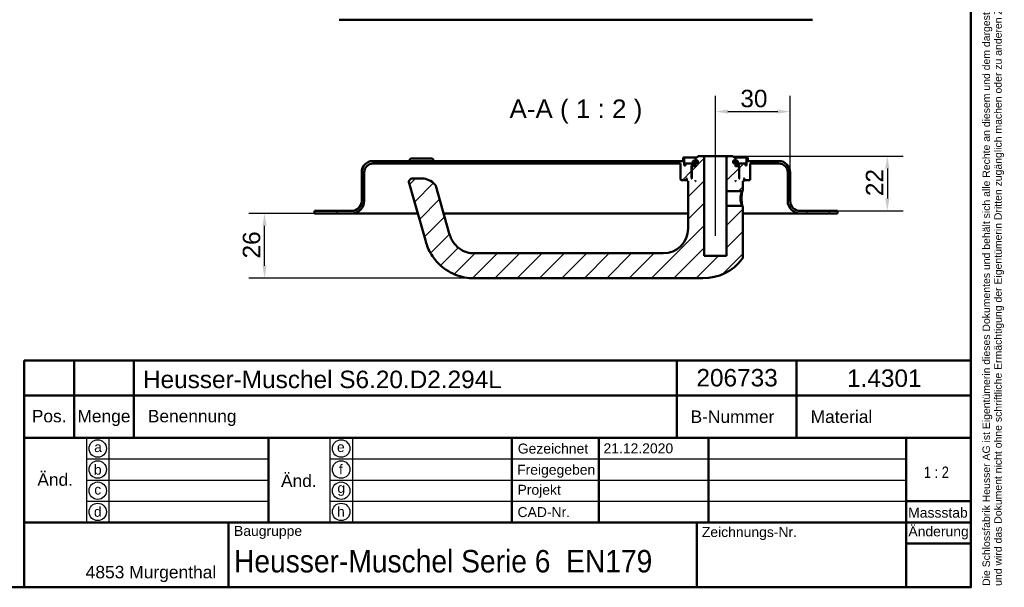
# Model space of a CAD drawing. Header units: millimetres. Extents: x 20 to 833, y 20 to 574.
# Tile 4 of 5: x 438 to 833, y 20 to 248. Entities that reach past the tile are written whole.
import ezdxf
from ezdxf.enums import TextEntityAlignment as Align

# ---------------------------------------------------------------- set-up
doc = ezdxf.new("R2010")
doc.units = ezdxf.units.MM
doc.header["$LTSCALE"] = 2
for name, color, linetype, lineweight in [('Bemaßungen(DIN)', 7, 'Continuous', 25), ('Mittellinie(DIN)', 7, 'Continuous', 25), ('Sichtbare Kanten(DIN)', 7, 'Continuous', 50), ('Skizziergeometrie(DIN)', 7, 'Continuous', 50), ('Skizzierlinie(DIN)', 7, 'Continuous', 25), ('Symbole(DIN)', 7, 'Continuous', 25)]:
    doc.layers.add(name, color=color, linetype=linetype, lineweight=lineweight)
doc.layers.add('Schraffur', color=179, linetype='Continuous', lineweight=9, true_color=0x1e1e47)
doc.styles.add('Aktuell-DIN', font='arial.ttf')
doc.styles.add('Aktuell-DINGroßer Text', font='arial.ttf')
doc.styles.add('STANDARD-DIN~0', font='arial.ttf')
doc.styles.add('Textstil10', font='arial.ttf')
doc.styles.add('Textstil41', font='arial.ttf', dxfattribs={"width": 0.8})
doc.styles.add('Textstil83', font='arial.ttf', dxfattribs={"width": 0.8})
doc.dimstyles.new('CAD-LAN', dxfattribs={"dimscale": 2, "dimtxt": 3.5, "dimasz": 2.5, "dimexe": 3.175, "dimexo": 0, "dimgap": 0.8, "dimtad": 1, "dimrnd": 1e-08, "dimtxsty": 'STANDARD-DIN~0', "dimcen": 0.09, "dimdle": 10, "dimclrd": 250, "dimclre": 250, "dimclrt": 250, "dimadec": 0, "dimazin": 2, "dimtfac": 1, "dimtmove": 0, "dimatfit": 3, "dimfxl": 1, "dimtolj": 1, "dimtzin": 0, "dimlwd": 25, "dimlwe": 25, "dimarcsym": 0})

# ---------------------------------------------------------------- blocks, each defined once
blk = doc.blocks.new('Ränder Standardrahmen')
at = {"layer": 'Skizziergeometrie(DIN)', "flags": 128}
blk.add_lwpolyline([(10, 10), (10, 287), (410, 287), (410, 10), (10, 10)], dxfattribs=at)
blk = doc.blocks.new('Schriftfelder Heusser')
at = {"layer": 'Skizziergeometrie(DIN)'}
for p, q in [((101, 229.92), (101, 236.92)), ((101, 236.92), (291, 236.92)), ((111, 229.92), (111, 236.92)), ((123, 229.92), (123, 236.92)), ((232, 229.92), (232, 236.92)), ((256, 229.92), (256, 236.92)), ((291, 236.92), (291, 229.92)), ((101, 191.42), (101, 229.92)), ((101, 229.92), (291, 229.92)), ((111, 229.92), (111, 221.42)), ((123, 229.92), (123, 221.42)), ((232, 229.92), (232, 221.42)), ((256, 229.92), (256, 221.42)), ((291, 229.92), (291, 191.42)), ((101, 221.42), (291, 221.42)), ((150, 221.42), (150, 204.42)), ((198.85, 221.42), (198.85, 204.42)), ((216.35, 221.42), (216.35, 204.42)), ((238.35, 221.42), (238.35, 204.42)), ((278, 221.42), (278, 191.42)), ((278, 208.67), (291, 208.67)), ((101, 204.42), (291, 204.42)), ((142, 204.42), (142, 191.42)), ((236, 204.42), (236, 191.42)), ((278, 200.17), (291, 200.17)), ((291, 191.42), (101, 191.42))]:
    blk.add_line(p, q, dxfattribs=at)
at = {"layer": 'Skizzierlinie(DIN)'}
for p, q in [((113.5, 221.42), (113.5, 204.42)), ((118, 221.42), (118, 204.42)), ((162.35, 221.42), (162.35, 204.42)), ((166.85, 221.42), (166.85, 204.42)), ((113.5, 217.17), (150, 217.17)), ((162.35, 217.17), (278, 217.17)), ((113.5, 212.92), (150, 212.92)), ((162.35, 212.92), (278, 212.92)), ((113.5, 208.67), (150, 208.67)), ((162.35, 208.67), (278, 208.67))]:
    blk.add_line(p, q, dxfattribs=at)
for centre in [(115.75, 219.25), (164.6, 219.25), (115.75, 215.04), (164.6, 215.04), (115.75, 210.79), (164.6, 210.79), (115.75, 206.54), (164.6, 206.54)]:
    blk.add_circle(centre, 1.75, dxfattribs=at)
at = {"layer": 'Symbole(DIN)', "color": 7, "insert": (293.33, 191.7), "char_height": 1.5, "width": 182.3003, "attachment_point": 1, "rotation": 90, "line_spacing_factor": 0.944221, "style": 'Aktuell-DIN'}
blk.add_mtext('\\fArial|b0|i0;\\H1.5000;Die Schlossfabrik Heusser AG ist Eigentümerin dieses Dokumentes und behält sich alle Rechte an diesem und dem dargestellten Gegenstand vor. Der Empfänger anerkennt diese Rechte\\Pund wird das Dokument nicht ohne schriftliche Ermächtigung der Eigentümerin Dritten zugänglich machen oder zu anderen Zwecken verwenden, zu dem es ihm übergeben worden ist.\\P ', dxfattribs=at)
at = {"layer": 'Symbole(DIN)', "color": 179, "true_color": 0x262659, "style": 'Aktuell-DIN'}
for s, insert, char_height, attachment_point in [('Material', (265.02, 225.62), 2.489, 5), ('Pos.', (106, 227), 2.489, 2), ('Menge', (117, 227), 2.489, 2), ('Benennung', (125.81, 225.38), 2.489, 4), ('B-Nummer', (234.74, 225.62), 2.489, 4), ('\\fArial|b0|i0;a', (115.81, 219.53), 2, 5), ('\\fArial|b0|i0;e', (164.54, 219.53), 2, 5), ('\\fArial|b0|i0;Gezeichnet', (200.05, 219.23), 2, 4), ('\\fArial|b0|i0;b', (115.75, 215), 2, 5), ('\\fArial|b0|i0;f', (164.55, 215.06), 2, 5), ('\\fArial|b0|i0;Freigegeben', (199.92, 216), 2, 1), ('\\fArial|b0|i0;c', (115.75, 211.01), 2, 5), ('\\fArial|b0|i0;g', (164.63, 211.05), 2, 5), ('\\fArial|b0|i0;Projekt', (200, 211.98), 2, 1), ('\\fArial|b0|i0;d', (115.76, 206.55), 2, 5), ('\\fArial|b0|i0;h', (164.55, 206.57), 2, 5), ('\\fArial|b0|i0;CAD-Nr.', (200, 207.5), 2, 1), ('\\fArial|b0|i0;\\H2.0000;Massstab', (284.39, 206.37), 2, 5), ('\\fArial|b0|i0;\\H2.0000;Baugruppe', (143.1, 203.73), 2, 1), ('\\fArial|b0|i0;Zeichnungs-Nr.', (237, 203.5), 2, 1), ('\\fArial|b0|i0;\\H2.5000;4853 Murgenthal', (113.33, 192.46), 2.5, 7)]:
    blk.add_mtext(s, dxfattribs=dict(at, insert=insert, char_height=char_height, attachment_point=attachment_point))
at = {"layer": 'Symbole(DIN)', "color": 179, "true_color": 0x262659, "attachment_point": 5, "style": 'Aktuell-DIN'}
for s, insert, char_height, width in [('Änd.', (107.21, 213), 2.489, 12.3494), ('Änd.', (156.12, 212.76), 2.489, 12.3494), ('\\fArial|b0|i0;Änderung', (284.51, 202.33), 2, 12.1143)]:
    blk.add_mtext(s, dxfattribs=dict(at, insert=insert, char_height=char_height, width=width))
at = {"layer": 'Symbole(DIN)', "color": 7, "insert": (143.1, 196.62), "char_height": 4.5, "width": 90.18, "attachment_point": 4, "style": 'Aktuell-DIN'}
blk.add_mtext('\\fArial|b0|i0;\\W0.90;\\H4.5000;Heusser-Muschel Serie 6  EN179', dxfattribs=at)
at = {"layer": 'Symbole(DIN)', "color": 179, "true_color": 0x262659, "style": 'Textstil10'}
blk.add_attdef('ERSTELLUNGSDATUM_001', (217.26, 218.29), '', height=2, dxfattribs=at)
at = {"layer": 'Symbole(DIN)', "color": 179, "true_color": 0x262659}
for tag, height, style, p in [('AUTOR', 2.49, 'Aktuell-DIN', (240.03, 219.26)), ('KONTROLLDATUM', 2, 'Textstil10', (217.42, 215.04)), ('KONTROLLIERT_VON', 2, 'Textstil10', (239.98, 215.05))]:
    blk.add_attdef(tag, text='', height=height, dxfattribs=dict(at, style=style)).set_placement(p, align=Align.MIDDLE_LEFT)
at = {"layer": 'Symbole(DIN)', "color": 7, "style": 'Textstil83', "width": 0.8}
blk.add_attdef('Anfänglicher_Ansichtsmaßstab_001', (281.57, 213.34), '', height=2.3, dxfattribs=at)
at = {"layer": 'Symbole(DIN)', "color": 179, "true_color": 0x262659, "style": 'Textstil10'}
blk.add_attdef('PROJEKT', text='', height=2, dxfattribs=at).set_placement((217.77, 209.72), align=Align.BOTTOM_LEFT)
at = {"layer": 'Symbole(DIN)', "color": 7, "style": 'Textstil41', "width": 0.8}
blk.add_attdef('STATUS', text='', height=5, dxfattribs=at).set_placement((284.53, 195.86), align=Align.MIDDLE_CENTER)
blk = doc.blocks.new('*D25')
at = {"layer": 'Bemaßungen(DIN)', "color": 250, "linetype": 'Continuous', "lineweight": 25, "true_color": 0x3f3f3f, "transparency": 16777216}
for p, q in [((717.46, 197.98), (717.46, 217.19)), ((747.46, 186.48), (747.46, 217.19)), ((722.46, 210.84), (742.46, 210.84))]:
    blk.add_line(p, q, dxfattribs=at)
at = {"layer": 'Bemaßungen(DIN)', "color": 250, "linetype": 'Continuous', "true_color": 0x3f3f3f, "transparency": 16777216}
for points in [[(722.46, 211.67), (722.46, 210), (717.46, 210.84)], [(742.46, 211.67), (742.46, 210), (747.46, 210.84)]]:
    blk.add_solid(points, dxfattribs=at)
at = {"layer": 'Defpoints', "color": 0, "linetype": 'Continuous', "transparency": 16777216}
for p in [(747.46, 210.84), (717.46, 197.98), (747.46, 186.48)]:
    blk.add_point(p, dxfattribs=at)
at = {"layer": 'Bemaßungen(DIN)', "color": 250, "linetype": 'Continuous', "lineweight": 25, "true_color": 0x3f3f3f, "transparency": 16777216, "insert": (727.46, 219.59), "char_height": 7, "attachment_point": 1, "style": 'STANDARD-DIN~0'}
blk.add_mtext('\\A1;30', dxfattribs=at)
blk = doc.blocks.new('*D26')
at = {"layer": 'Bemaßungen(DIN)', "color": 250, "linetype": 'Continuous', "lineweight": 25, "true_color": 0x3f3f3f, "transparency": 16777216}
for p, q in [((724.46, 192.98), (792.81, 192.98)), ((786.46, 187.98), (786.46, 175.98)), ((766.46, 170.98), (792.81, 170.98))]:
    blk.add_line(p, q, dxfattribs=at)
at = {"layer": 'Bemaßungen(DIN)', "color": 250, "linetype": 'Continuous', "true_color": 0x3f3f3f, "transparency": 16777216}
for points in [[(785.62, 187.98), (787.29, 187.98), (786.46, 192.98)], [(785.62, 175.98), (787.29, 175.98), (786.46, 170.98)]]:
    blk.add_solid(points, dxfattribs=at)
at = {"layer": 'Defpoints', "color": 0, "linetype": 'Continuous', "transparency": 16777216}
for p in [(724.46, 192.98), (766.46, 170.98), (786.46, 170.98)]:
    blk.add_point(p, dxfattribs=at)
at = {"layer": 'Bemaßungen(DIN)', "color": 250, "linetype": 'Continuous', "lineweight": 25, "true_color": 0x3f3f3f, "transparency": 16777216, "insert": (777.83, 176.94), "char_height": 7, "attachment_point": 1, "rotation": 90, "style": 'STANDARD-DIN~0'}
blk.add_mtext('\\A1;22', dxfattribs=at)
blk = doc.blocks.new('*D27')
at = {"layer": 'Bemaßungen(DIN)', "color": 250, "linetype": 'Continuous', "lineweight": 25, "true_color": 0x3f3f3f, "transparency": 16777216}
for p, q in [((556.46, 169.98), (530.11, 169.98)), ((536.46, 148.98), (536.46, 164.98)), ((620.46, 143.98), (530.11, 143.98))]:
    blk.add_line(p, q, dxfattribs=at)
at = {"layer": 'Bemaßungen(DIN)', "color": 250, "linetype": 'Continuous', "true_color": 0x3f3f3f, "transparency": 16777216}
for points in [[(535.62, 164.98), (537.29, 164.98), (536.46, 169.98)], [(535.62, 148.98), (537.29, 148.98), (536.46, 143.98)]]:
    blk.add_solid(points, dxfattribs=at)
at = {"layer": 'Defpoints', "color": 0, "linetype": 'Continuous', "transparency": 16777216}
for p in [(536.46, 169.98), (556.46, 169.98), (620.46, 143.98)]:
    blk.add_point(p, dxfattribs=at)
at = {"layer": 'Bemaßungen(DIN)', "color": 250, "linetype": 'Continuous', "lineweight": 25, "true_color": 0x3f3f3f, "transparency": 16777216, "insert": (527.71, 151.91), "char_height": 7, "attachment_point": 1, "rotation": 90, "style": 'STANDARD-DIN~0'}
blk.add_mtext('\\A1;26', dxfattribs=at)

msp = doc.modelspace()

# ---------------------------------------------------------------- hatches: boundary and pattern name
at = {"layer": 'Schraffur'}
h = msp.add_hatch(dxfattribs=at)
h.set_pattern_fill('ANSI31', color=256, scale=50.8, style=0)
h.set_pattern_definition([(45, (0, 0), (-4.49013, 4.49013), [])])
edge = h.paths.add_edge_path()
edge.add_spline(control_points=[(728.083, 178.977), (728.145, 179.037), (728.207, 179.097), (728.331, 179.217), (728.393, 179.277), (728.456, 179.337)], knot_values=[-0.0518064, -0.0518064, -0.0518064, -0.0518064, -0.0259863, -0.0259863, 0, 0, 0, 0], degree=3, periodic=0)
edge.add_line((728.456, 179.337), (728.456, 182.977))
edge.add_line((728.456, 182.977), (728.756, 182.977))
edge.add_line((728.756, 182.977), (728.956, 183.177))
edge.add_line((728.956, 183.177), (728.956, 183.777))
edge.add_line((728.956, 183.777), (728.756, 183.977))
edge.add_line((728.756, 183.977), (729.056, 183.977))
edge.add_line((729.056, 183.977), (729.056, 183.477))
edge.add_line((729.056, 183.477), (729.156, 183.377))
edge.add_line((729.156, 183.377), (731.256, 183.377))
edge.add_line((731.256, 183.377), (731.456, 183.577))
edge.add_line((731.456, 183.577), (731.456, 189.977))
edge.add_line((731.456, 189.977), (742.956, 189.977))
edge.add_ellipse((742.956, 186.477), major_axis=(0, 3.5), ratio=1, start_angle=270, end_angle=360, ccw=False)
edge.add_line((746.456, 186.477), (746.456, 174.977))
edge.add_ellipse((751.456, 174.977), major_axis=(-5, 0), ratio=1, start_angle=0, end_angle=90)
edge.add_line((751.456, 169.977), (766.456, 169.977))
edge.add_line((766.456, 169.977), (766.456, 170.977))
edge.add_line((766.456, 170.977), (751.456, 170.977))
edge.add_ellipse((751.456, 174.977), major_axis=(0, -4), ratio=1, start_angle=270, end_angle=360, ccw=False)
edge.add_line((747.456, 174.977), (747.456, 186.477))
edge.add_ellipse((742.956, 186.477), major_axis=(4.5, 0), ratio=1, start_angle=0, end_angle=90)
edge.add_line((742.956, 190.977), (730.456, 190.977))
edge.add_line((730.456, 190.977), (730.456, 192.477))
edge.add_line((730.456, 192.477), (729.956, 192.477))
edge.add_line((729.956, 192.477), (729.956, 189.177))
edge.add_line((729.956, 189.177), (729.456, 189.177))
edge.add_line((729.456, 189.177), (729.456, 189.977))
edge.add_line((729.456, 189.977), (726.456, 189.977))
edge.add_line((726.456, 189.977), (726.456, 189.177))
edge.add_line((726.456, 189.177), (727.206, 189.177))
edge.add_line((727.206, 189.177), (727.006, 188.977))
edge.add_line((727.006, 188.977), (727.006, 184.177))
edge.add_line((727.006, 184.177), (727.206, 183.977))
edge.add_line((727.206, 183.977), (726.956, 183.977))
edge.add_line((726.956, 183.977), (726.956, 188.777))
edge.add_line((726.956, 188.777), (726.756, 188.977))
edge.add_line((726.756, 188.977), (725.656, 188.977))
edge.add_line((725.656, 188.977), (725.456, 188.777))
edge.add_line((725.456, 188.777), (725.456, 190.177))
edge.add_line((725.456, 190.177), (726.472, 190.177))
edge.add_line((726.472, 190.177), (726.472, 191.077))
edge.add_line((726.472, 191.077), (724.97, 191.077))
edge.add_line((724.97, 191.077), (724.97, 190.177))
edge.add_line((724.97, 190.177), (724.556, 190.177))
edge.add_line((724.556, 190.177), (724.556, 191.277))
edge.add_line((724.556, 191.277), (725.456, 191.277))
edge.add_line((725.456, 191.277), (725.456, 191.977))
edge.add_line((725.456, 191.977), (724.456, 192.977))
edge.add_line((724.456, 192.977), (721.956, 192.977))
edge.add_line((721.956, 192.977), (721.956, 178.977))
edge.add_line((721.956, 178.977), (728.083, 178.977))
h.paths.add_polyline_path([(725.656, 182.977), (725.456, 182.977), (725.456, 183.177)], flags=0)
edge = h.paths.add_edge_path()
edge.add_spline(control_points=[(728.456, 172.616), (728.394, 172.676), (728.332, 172.736), (728.208, 172.857), (728.146, 172.917), (728.084, 172.977)], knot_values=[-0.0519744, -0.0519744, -0.0519744, -0.0519744, -0.0259872, -0.0259872, -0.0001739, -0.0001739, -0.0001739, -0.0001739], degree=3, periodic=0)
edge.add_line((728.084, 172.977), (721.956, 172.977))
edge.add_line((721.956, 172.977), (721.956, 152.977))
edge.add_line((721.956, 152.977), (712.956, 152.977))
edge.add_line((712.956, 152.977), (712.956, 192.977))
edge.add_line((712.956, 192.977), (710.456, 192.977))
edge.add_line((710.456, 192.977), (709.456, 191.977))
edge.add_line((709.456, 191.977), (709.456, 191.277))
edge.add_line((709.456, 191.277), (710.356, 191.277))
edge.add_line((710.356, 191.277), (710.356, 190.177))
edge.add_line((710.356, 190.177), (709.941, 190.177))
edge.add_line((709.941, 190.177), (709.941, 191.077))
edge.add_line((709.941, 191.077), (708.439, 191.077))
edge.add_line((708.439, 191.077), (708.439, 190.177))
edge.add_line((708.439, 190.177), (709.456, 190.177))
edge.add_line((709.456, 190.177), (709.456, 188.777))
edge.add_line((709.456, 188.777), (709.256, 188.977))
edge.add_line((709.256, 188.977), (708.156, 188.977))
edge.add_line((708.156, 188.977), (707.956, 188.777))
edge.add_line((707.956, 188.777), (707.956, 183.977))
edge.add_line((707.956, 183.977), (707.706, 183.977))
edge.add_line((707.706, 183.977), (707.906, 184.177))
edge.add_line((707.906, 184.177), (707.906, 188.977))
edge.add_line((707.906, 188.977), (707.706, 189.177))
edge.add_line((707.706, 189.177), (708.456, 189.177))
edge.add_line((708.456, 189.177), (708.456, 189.977))
edge.add_line((708.456, 189.977), (705.456, 189.977))
edge.add_line((705.456, 189.977), (705.456, 189.177))
edge.add_line((705.456, 189.177), (704.956, 189.177))
edge.add_line((704.956, 189.177), (704.956, 192.477))
edge.add_line((704.956, 192.477), (704.456, 192.477))
edge.add_line((704.456, 192.477), (704.456, 190.977))
edge.add_line((704.456, 190.977), (579.956, 190.977))
edge.add_ellipse((579.956, 186.477), major_axis=(0, 4.5), ratio=1, start_angle=0, end_angle=90)
edge.add_line((575.456, 186.477), (575.456, 174.977))
edge.add_ellipse((571.456, 174.977), major_axis=(4, 0), ratio=1, start_angle=270, end_angle=360, ccw=False)
edge.add_line((571.456, 170.977), (556.456, 170.977))
edge.add_line((556.456, 170.977), (556.456, 169.977))
edge.add_line((556.456, 169.977), (571.456, 169.977))
edge.add_ellipse((571.456, 174.977), major_axis=(0, -5), ratio=1, start_angle=0, end_angle=90)
edge.add_line((576.456, 174.977), (576.456, 186.477))
edge.add_ellipse((579.956, 186.477), major_axis=(-3.5, 0), ratio=1, start_angle=270, end_angle=360, ccw=False)
edge.add_line((579.956, 189.977), (703.456, 189.977))
edge.add_line((703.456, 189.977), (703.456, 183.577))
edge.add_line((703.456, 183.577), (703.656, 183.377))
edge.add_line((703.656, 183.377), (705.756, 183.377))
edge.add_line((705.756, 183.377), (705.856, 183.477))
edge.add_line((705.856, 183.477), (705.856, 183.977))
edge.add_line((705.856, 183.977), (706.156, 183.977))
edge.add_line((706.156, 183.977), (705.956, 183.777))
edge.add_line((705.956, 183.777), (705.956, 183.177))
edge.add_line((705.956, 183.177), (706.156, 182.977))
edge.add_line((706.156, 182.977), (706.456, 182.977))
edge.add_line((706.456, 182.977), (706.456, 163.977))
edge.add_ellipse((696.456, 163.977), major_axis=(10, 0), ratio=1, start_angle=270, end_angle=360, ccw=False)
edge.add_line((696.456, 153.977), (620.456, 153.977))
edge.add_spline(control_points=[(620.456, 153.977), (619.594, 153.977), (618.728, 154.097), (617.054, 154.559), (616.255, 154.904), (614.377, 156.015), (613.367, 156.907), (611.854, 158.873), (611.165, 160.097), (610.63, 161.965)], knot_values=[-2.1009717, -2.1009717, -2.1009717, -2.1009717, -1.6733657, -1.6733657, -1.2398076, -1.2398076, -0.5829242, -0.5829242, 0, 0, 0, 0], degree=3, periodic=0)
edge.add_line((610.63, 161.965), (605.157, 181.049))
edge.add_ellipse((603.715, 180.635), major_axis=(1.442, 0.413), ratio=1, start_angle=0, end_angle=25.69736)
edge.add_ellipse((599.609, 176.977), major_axis=(5.227, 4.656), ratio=1, start_angle=0, end_angle=48.30264)
edge.add_line((599.609, 183.977), (595.905, 183.977))
edge.add_ellipse((595.905, 182.477), major_axis=(0, 1.5), ratio=1, start_angle=0, end_angle=106)
edge.add_line((594.463, 182.063), (601.017, 159.209))
edge.add_spline(control_points=[(601.017, 159.209), (601.432, 157.76), (601.906, 156.128), (604.022, 152.436), (605.17, 150.95), (608.183, 148.012), (610.352, 146.476), (615.401, 144.469), (617.926, 143.977), (620.456, 143.977)], knot_values=[-3.2102713, -3.2102713, -3.2102713, -3.2102713, -2.3203268, -2.3203268, -1.6298469, -1.6298469, -0.7587623, -0.7587623, 0, 0, 0, 0], degree=3, periodic=0)
edge.add_line((620.456, 143.977), (712.456, 143.977))
edge.add_ellipse((712.456, 163.977), major_axis=(0, -20), ratio=1, start_angle=0, end_angle=52.14319)
edge.add_spline(control_points=[(728.247, 151.703), (728.314, 151.79), (728.367, 151.888), (728.446, 152.119), (728.457, 152.233), (728.456, 152.317)], knot_values=[-0.0457659, -0.0457659, -0.0457659, -0.0457659, -0.0251549, -0.0251549, 0, 0, 0, 0], degree=3, periodic=0)
edge.add_line((728.456, 152.317), (728.456, 172.616))
h.paths.add_polyline_path([(709.456, 182.977), (709.256, 182.977), (709.456, 183.177)], flags=0)

# ---------------------------------------------------------------- linework, layer by layer
at = {"layer": 'Mittellinie(DIN)', "linetype": 'Continuous'}
msp.add_line((717.456, 160.977), (717.456, 197.977), dxfattribs=at)
at = {"layer": 'Sichtbare Kanten(DIN)'}
for p, q in [((566.456, 247.7), (756.456, 247.7)), ((704.456, 190.977), (579.956, 190.977)), ((579.956, 189.977), (703.456, 189.977)), ((595.206, 191.977), (594.206, 190.977)), ((595.206, 191.977), (603.706, 191.977)), ((603.706, 191.977), (604.706, 190.977)), ((703.456, 189.977), (703.456, 183.577)), ((704.956, 192.477), (704.456, 192.477)), ((704.456, 192.477), (704.456, 190.977)), ((704.956, 189.177), (704.956, 192.477)), ((704.956, 192.477), (709.956, 192.477)), ((708.456, 189.977), (705.456, 189.977)), ((705.456, 189.977), (705.456, 189.177)), ((709.941, 191.077), (708.439, 191.077)), ((708.439, 191.077), (708.439, 190.177)), ((708.439, 190.177), (709.456, 190.177)), ((708.456, 189.177), (708.456, 189.977)), ((708.456, 189.977), (709.456, 189.977)), ((710.456, 192.977), (709.456, 191.977)), ((709.456, 191.977), (709.456, 191.277)), ((709.456, 191.277), (710.356, 191.277)), ((709.456, 190.177), (709.456, 188.777)), ((709.941, 190.177), (709.941, 191.077)), ((710.356, 191.077), (709.941, 191.077)), ((710.356, 190.177), (709.941, 190.177)), ((710.356, 191.277), (710.356, 190.177)), ((712.956, 192.977), (710.456, 192.977)), ((712.956, 152.977), (712.956, 192.977)), ((712.956, 192.977), (721.956, 192.977)), ((724.456, 192.977), (721.956, 192.977)), ((721.956, 192.977), (721.956, 178.977)), ((725.456, 191.977), (724.456, 192.977)), ((724.556, 190.177), (724.556, 191.277)), ((724.556, 191.277), (725.456, 191.277)), ((724.97, 191.077), (724.556, 191.077)), ((724.97, 190.177), (724.556, 190.177)), ((724.956, 192.477), (729.956, 192.477)), ((726.472, 191.077), (724.97, 191.077)), ((724.97, 191.077), (724.97, 190.177)), ((725.456, 191.277), (725.456, 191.977)), ((725.456, 188.777), (725.456, 190.177)), ((725.456, 190.177), (726.472, 190.177)), ((725.456, 189.977), (726.456, 189.977)), ((729.456, 189.977), (726.456, 189.977)), ((726.456, 189.977), (726.456, 189.177)), ((726.472, 190.177), (726.472, 191.077)), ((729.456, 189.177), (729.456, 189.977)), ((730.456, 192.477), (729.956, 192.477)), ((729.956, 192.477), (729.956, 189.177)), ((730.456, 190.977), (730.456, 192.477)), ((742.956, 190.977), (730.456, 190.977)), ((731.456, 183.577), (731.456, 189.977)), ((731.456, 189.977), (742.956, 189.977)), ((575.456, 186.477), (575.456, 174.977)), ((576.456, 174.977), (576.456, 186.477)), ((705.456, 189.177), (704.956, 189.177)), ((707.906, 188.977), (707.706, 189.177)), ((707.706, 189.177), (708.456, 189.177)), ((707.906, 184.177), (707.906, 188.977)), ((707.906, 188.977), (708.156, 188.977)), ((708.156, 188.977), (707.956, 188.777)), ((707.956, 188.777), (707.956, 183.977)), ((709.256, 188.977), (708.156, 188.977)), ((709.456, 189.177), (708.456, 189.177)), ((709.456, 188.777), (709.256, 188.977)), ((709.456, 188.977), (709.256, 188.977)), ((726.456, 189.177), (725.456, 189.177)), ((725.656, 188.977), (725.456, 188.777)), ((725.656, 188.977), (725.456, 188.977)), ((726.756, 188.977), (725.656, 188.977)), ((726.456, 189.177), (727.206, 189.177)), ((726.956, 188.777), (726.756, 188.977)), ((726.756, 188.977), (727.006, 188.977)), ((726.956, 183.977), (726.956, 188.777)), ((727.206, 189.177), (727.006, 188.977)), ((727.006, 188.977), (727.006, 184.177)), ((729.956, 189.177), (729.456, 189.177)), ((746.456, 186.477), (746.456, 174.977)), ((747.456, 174.977), (747.456, 186.477)), ((594.463, 182.063), (601.017, 159.209)), ((599.609, 183.977), (595.905, 183.977)), ((703.456, 183.577), (703.656, 183.377)), ((703.656, 183.377), (705.756, 183.377)), ((705.756, 183.377), (705.856, 183.477)), ((705.756, 183.377), (705.956, 183.377)), ((705.856, 183.477), (705.856, 183.977)), ((705.856, 183.977), (706.156, 183.977)), ((705.956, 183.477), (705.856, 183.477)), ((706.156, 183.977), (705.956, 183.777)), ((705.956, 183.777), (705.956, 183.177)), ((705.956, 183.177), (706.156, 182.977)), ((706.156, 182.977), (706.456, 182.977)), ((706.456, 182.977), (706.456, 163.977)), ((707.706, 183.977), (707.906, 184.177)), ((707.956, 183.977), (707.706, 183.977)), ((707.956, 184.177), (707.906, 184.177)), ((709.256, 182.977), (709.456, 183.177)), ((709.456, 182.977), (709.256, 182.977)), ((709.456, 183.177), (709.456, 182.977)), ((725.456, 182.977), (725.456, 183.177)), ((725.456, 183.177), (725.656, 182.977)), ((725.656, 182.977), (725.456, 182.977)), ((727.006, 184.177), (726.956, 184.177)), ((727.206, 183.977), (726.956, 183.977)), ((727.006, 184.177), (727.206, 183.977)), ((728.456, 179.337), (728.456, 182.977)), ((728.456, 182.977), (728.756, 182.977)), ((728.956, 183.777), (728.756, 183.977)), ((728.756, 183.977), (729.056, 183.977)), ((728.756, 182.977), (728.956, 183.177)), ((728.956, 183.177), (728.956, 183.777)), ((729.056, 183.477), (728.956, 183.477)), ((728.956, 183.377), (729.156, 183.377)), ((729.056, 183.977), (729.056, 183.477)), ((729.056, 183.477), (729.156, 183.377)), ((729.156, 183.377), (731.256, 183.377)), ((731.256, 183.377), (731.456, 183.577)), ((610.63, 161.965), (605.157, 181.049)), ((721.956, 178.977), (728.083, 178.977)), ((721.956, 172.977), (721.956, 178.977)), ((728.083, 178.977), (728.455, 179.337)), ((571.456, 170.977), (556.456, 170.977)), ((556.456, 170.977), (556.456, 169.977)), ((556.456, 169.977), (571.456, 169.977)), ((571.456, 169.977), (586.456, 169.977)), ((597.929, 169.977), (586.456, 169.977)), ((706.456, 169.977), (608.332, 169.977)), ((728.084, 172.977), (721.956, 172.977)), ((721.956, 172.977), (721.956, 152.977)), ((728.456, 172.616), (728.084, 172.976)), ((728.456, 152.317), (728.456, 172.616)), ((736.456, 169.977), (728.456, 169.977)), ((736.456, 169.977), (751.456, 169.977)), ((766.456, 170.977), (751.456, 170.977)), ((751.456, 169.977), (766.456, 169.977)), ((766.456, 169.977), (766.456, 170.977)), ((696.456, 153.977), (620.456, 153.977)), ((721.956, 152.977), (712.956, 152.977)), ((620.456, 143.977), (712.456, 143.977))]:
    msp.add_line(p, q, dxfattribs=at)
for centre, radius, start, end in [((579.956, 186.477), 4.5, 90, 180), ((579.956, 186.477), 3.5, 90, 180), ((742.956, 186.477), 4.5, 0, 90), ((742.956, 186.477), 3.5, 0, 90), ((595.905, 182.477), 1.5, 90, 196), ((599.609, 176.977), 7, 41.69736, 90), ((603.715, 180.635), 1.5, 16, 41.69736), ((571.456, 174.977), 4, 270, 0), ((571.456, 174.977), 5, 270, 0), ((751.456, 174.977), 5, 180, 270), ((751.456, 174.977), 4, 180, 270), ((696.456, 163.977), 10, 270, 0), ((712.456, 163.977), 20, 270, 322.14319)]:
    msp.add_arc(centre, radius, start, end, dxfattribs=at)
for points, knots in [([(728.083, 178.977), (728.083, 178.977), (728.075, 178.951), (728.058, 178.901), (727.988, 178.699), (727.774, 178.089), (727.646, 177.284), (727.581, 176.881), (727.538, 176.43), (727.538, 175.977), (727.538, 175.525), (727.58, 175.074), (727.644, 174.671), (727.773, 173.864), (727.988, 173.255), (728.058, 173.053), (728.076, 173.003), (728.085, 172.977), (728.084, 172.977)], [2.6438643, 2.6438643, 2.6438643, 2.6438643, 2.7193751, 2.7193751, 2.7193751, 3.0215279, 3.0215279, 3.0215279, 3.1726043, 3.1726043, 3.1726043, 3.3236807, 3.3236807, 3.3236807, 3.6258335, 3.6258335, 3.6258335, 3.7015558, 3.7015558, 3.7015558, 3.7015558]), ([(728.456, 172.616), (728.456, 172.616), (728.412, 172.756), (728.022, 173.952), (727.846, 175.977), (728.025, 178.004), (728.412, 179.197), (728.455, 179.338), (728.455, 179.337)], [-1.5862861, -1.5862861, -1.5862861, -1.5862861, -1.510764, -1.2086112, -1.0575348, -0.9064584, -0.6043056, -0.5287898, -0.5287898, -0.5287898, -0.5287898]), ([(601.017, 159.209), (601.432, 157.76), (601.906, 156.128), (604.022, 152.436), (605.17, 150.95), (608.183, 148.012), (610.352, 146.476), (615.401, 144.469), (617.926, 143.977), (620.456, 143.977)], [-3.2102713, -3.2102713, -3.2102713, -3.2102713, -2.3203268, -2.3203268, -1.6298469, -1.6298469, -0.7587623, -0.7587623, 0, 0, 0, 0]), ([(620.456, 153.977), (619.594, 153.977), (618.728, 154.097), (617.054, 154.559), (616.255, 154.904), (614.377, 156.015), (613.367, 156.907), (611.854, 158.873), (611.165, 160.097), (610.63, 161.965)], [-2.1009717, -2.1009717, -2.1009717, -2.1009717, -1.6733657, -1.6733657, -1.2398076, -1.2398076, -0.5829242, -0.5829242, 0, 0, 0, 0]), ([(728.246, 151.703), (728.314, 151.79), (728.367, 151.888), (728.446, 152.119), (728.457, 152.233), (728.457, 152.317)], [-0.04576592, -0.04576592, -0.04576592, -0.04576592, -0.02515487, -0.02515487, 0, 0, 0, 0])]:
    msp.add_open_spline(points, degree=3, knots=knots, dxfattribs=at)

# ---------------------------------------------------------------- block references
at = {"xscale": 2, "yscale": 2, "zscale": 2}
msp.add_blockref('Ränder Standardrahmen', (0, 0), dxfattribs=at)
msp.add_blockref('Schriftfelder Heusser', (238, -362.833), dxfattribs=at).add_auto_attribs({'ERSTELLUNGSDATUM_001': '21.12.2020', 'Anfänglicher_Ansichtsmaßstab_001': '1 : 2'})

# ---------------------------------------------------------------- texts
at = {"layer": 'Symbole(DIN)', "color": 7, "insert": (634.784, 205.977), "char_height": 7.4676, "attachment_point": 7, "style": 'Aktuell-DINGroßer Text'}
msp.add_mtext('A-A ( 1 : 2 )', dxfattribs=at)
at = {"layer": 'Symbole(DIN)', "color": 7, "char_height": 7, "attachment_point": 1, "style": 'Aktuell-DIN'}
for s, insert, width in [('{\\fArial|b0|i0;\\H7.0000;Heusser-Muschel S6.20.D2.294L}', (487.659, 106.906), 144.02821), ('{\\fArial|b0|i0;\\H7.0000;206733}', (709.83, 107.58), 32.62043), ('{\\fArial|b0|i0;\\H7.0000;1.4301}', (770.274, 107.401), 29.89939)]:
    msp.add_mtext(s, dxfattribs=dict(at, insert=insert, width=width))

# ---------------------------------------------------------------- dimensions: what is measured, and where the dimension line sits
at = {"layer": 'Bemaßungen(DIN)', "color": 250, "linetype": 'Continuous', "lineweight": 25, "true_color": 0x3f3f3f}
for base, p1, p2, angle, picture, middle in [((747.456, 210.837), (717.456, 197.977), (747.456, 186.477), 180, '*D25', (732.456, 210.837)), ((786.456, 170.977), (724.456, 192.977), (766.456, 170.977), 90, '*D26', (786.456, 181.977)), ((536.456, 169.977), (620.456, 143.977), (556.456, 169.977), 270, '*D27', (536.456, 156.977))]:
    dim = msp.add_linear_dim(base=base, p1=p1, p2=p2, angle=angle, dimstyle='CAD-LAN', override={"dimgap": 0.8, "dimdec": 2, "dimtol": 0, "dimlim": 0, "dimtp": 0, "dimtm": 0, "dimtdec": 2, "dimtofl": 0, "dimatfit": 1}, dxfattribs=at)
    dim.commit()
    dim.dimension.update_dxf_attribs({"geometry": picture, "text_midpoint": middle, "dimtype": 160})

doc.saveas('drawing.dxf')
